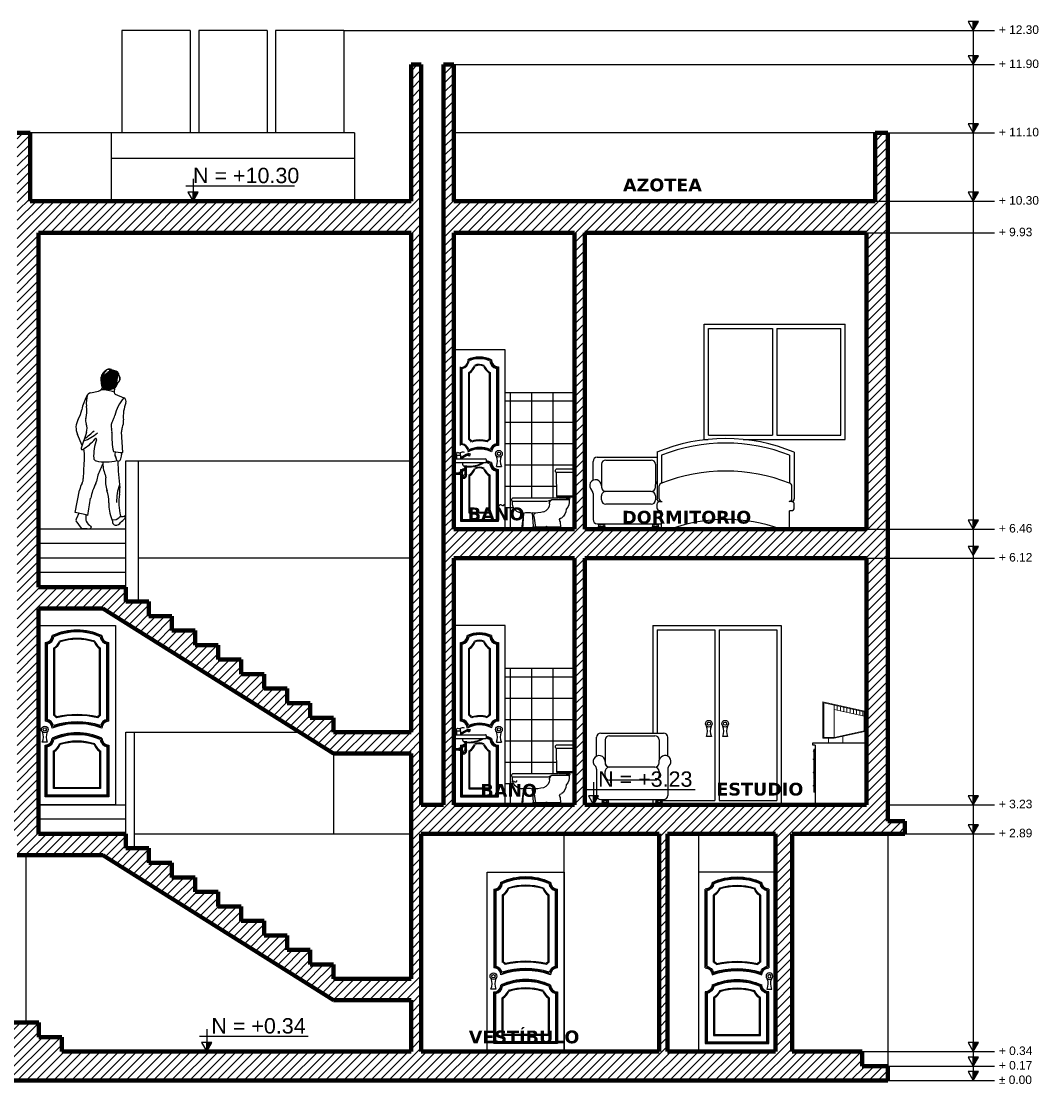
# Model space of a CAD drawing. Header units: inches. Extents: x -31.7 to 1.7, y -1.3 to 12.4.
# Tile 3 of 3: x -10.1 to 1.7, y -0.2 to 12.4. Entities that reach past the tile are written whole.
import ezdxf

# ---------------------------------------------------------------- set-up
doc = ezdxf.new("R2010")
doc.units = ezdxf.units.IN
doc.header["$MEASUREMENT"] = 0
doc.linetypes.add('CONTINUA', pattern=[0])
for name, color, linetype in [('Baño', 2, 'Continuous'), ('Cotas', 60, 'Continuous'), ('Electrodomésticos', 34, 'Continuous'), ('Gradas', 3, 'Continuous'), ('Mobiliario', 2, 'Continuous'), ('Pared lejana', 152, 'Continuous'), ('Personas', 241, 'Continuous'), ('Puertas', 1, 'Continuous'), ('Texto', 98, 'Continuous'), ('Textura piso', 8, 'Continuous'), ('Ventana', 4, 'Continuous')]:
    doc.layers.add(name, color=color, linetype=linetype)
doc.layers.add('Paredes', color=5, linetype='Continuous', lineweight=80)
doc.styles.get("Standard").update_dxf_attribs({"font": 'arial.ttf'})

# ---------------------------------------------------------------- blocks, each defined once
blk = doc.blocks.new('Puerta ele')
at = {"layer": 'Puertas', "linetype": 'Continuous'}
for p, q in [((330.196, 32.366), (330.196, 34.466)), ((330.196, 34.466), (331.096, 34.466)), ((331.096, 34.466), (331.096, 32.366)), ((330.274, 34.267), (330.274, 33.346)), ((330.285, 34.257), (330.285, 33.356)), ((330.296, 34.248), (330.296, 33.365)), ((330.371, 34.199), (330.371, 33.414)), ((330.382, 34.193), (330.382, 33.42)), ((330.91, 33.42), (330.91, 34.193)), ((330.921, 33.414), (330.921, 34.199)), ((330.996, 33.365), (330.996, 34.248)), ((331.007, 33.356), (331.007, 34.257)), ((331.018, 33.346), (331.018, 34.267)), ((330.297, 33.098), (330.238, 33.098)), ((330.274, 32.458), (330.274, 33.064)), ((330.285, 32.469), (330.285, 33.054)), ((331.007, 33.054), (331.007, 32.469)), ((331.018, 33.064), (331.018, 32.458)), ((330.296, 32.48), (330.296, 33.045)), ((330.371, 32.555), (330.371, 32.996)), ((330.382, 32.566), (330.382, 32.99)), ((330.91, 32.99), (330.91, 32.566)), ((330.921, 32.996), (330.921, 32.555)), ((330.996, 33.045), (330.996, 32.48)), ((330.921, 32.555), (330.371, 32.555)), ((330.91, 32.566), (330.382, 32.566)), ((331.018, 32.458), (330.274, 32.458)), ((331.007, 32.469), (330.285, 32.469)), ((330.996, 32.48), (330.296, 32.48)), ((331.096, 32.366), (330.196, 32.366))]:
    blk.add_line(p, q, dxfattribs=at)
for radius in [0.039, 0.0194]:
    blk.add_circle((330.267, 33.248), radius, dxfattribs=at)
for centre, radius, start, end in [((330.274, 34.348), 0.0807, 270, 360), ((330.274, 34.348), 0.0915, 276.7563, 355.959), ((330.274, 34.348), 0.102, 282.1532, 352.5847), ((330.646, 33.715), 0.696, 65.282, 114.718), ((330.646, 33.709), 0.691, 66.0655, 113.9345), ((330.646, 33.703), 0.687, 66.8231, 113.1769), ((330.646, 33.649), 0.665, 71.8684, 108.1316), ((331.018, 34.348), 0.102, 187.4153, 257.8468), ((331.018, 34.348), 0.0915, 184.041, 263.2437), ((331.018, 34.348), 0.0807, 180, 270), ((330.274, 34.348), 0.178, 303.0557, 338.1439), ((330.274, 34.348), 0.188, 304.8499, 336.776), ((330.646, 33.64), 0.664, 72.5911, 107.4089), ((331.018, 34.348), 0.188, 203.224, 235.1501), ((331.018, 34.348), 0.178, 201.8561, 236.9443), ((330.274, 33.265), 0.0807, 0, 90), ((330.274, 33.265), 0.0915, 9.8943, 83.2437), ((330.274, 33.265), 0.102, 17.2566, 77.8468), ((330.646, 32.462), 0.854, 70.0822, 109.9178), ((330.646, 32.444), 0.882, 71.3895, 108.6105), ((330.274, 33.265), 0.178, 42.8508, 56.9443), ((330.646, 32.428), 0.909, 72.4562, 107.5438), ((330.274, 33.265), 0.188, 44.874, 55.1501), ((330.646, 32.327), 1.086, 77.1532, 102.8468), ((330.646, 32.312), 1.111, 77.6199, 102.3801), ((331.018, 33.265), 0.188, 124.8499, 135.126), ((331.018, 33.265), 0.178, 123.0557, 137.1492), ((331.018, 33.265), 0.102, 102.1532, 162.7434), ((331.018, 33.265), 0.0915, 96.7563, 170.1057), ((331.018, 33.265), 0.0807, 90, 180), ((330.092, 33.161), 0.159, 336.6196, 22.0435), ((330.443, 33.161), 0.159, 157.9565, 203.3804), ((330.646, 32.513), 0.696, 65.282, 114.718), ((330.646, 32.506), 0.691, 66.0655, 113.9345), ((330.646, 32.5), 0.687, 66.8231, 113.1769), ((330.274, 33.145), 0.0807, 270, 360), ((330.274, 33.145), 0.0915, 276.7563, 355.959), ((330.274, 33.145), 0.102, 282.1532, 352.5847), ((330.274, 33.145), 0.178, 303.0557, 338.1439), ((330.274, 33.145), 0.188, 304.8499, 336.776), ((330.646, 32.447), 0.665, 71.8684, 108.1316), ((330.646, 32.437), 0.664, 72.5911, 107.4089), ((331.018, 33.145), 0.188, 203.224, 235.1501), ((331.018, 33.145), 0.178, 201.8561, 236.9443), ((331.018, 33.145), 0.102, 187.4153, 257.8468), ((331.018, 33.145), 0.0915, 184.041, 263.2437), ((331.018, 33.145), 0.0807, 180, 270)]:
    blk.add_arc(centre, radius, start, end, dxfattribs=at)
blk = doc.blocks.new('wc')
at = {"layer": 'Baño'}
for p, q in [((319.855, 21.444), (319.855, 21.464)), ((319.865, 21.474), (320.072, 21.474)), ((319.865, 21.434), (320.072, 21.434)), ((319.865, 21.434), (319.868, 21.152)), ((320.072, 21.434), (320.069, 21.152)), ((320.082, 21.444), (320.082, 21.464)), ((319.868, 21.152), (320.069, 21.152)), ((319.868, 21.152), (319.876, 21.141)), ((319.876, 21.141), (320.061, 21.141)), ((319.927, 21.141), (319.927, 21.128)), ((319.933, 21.128), (319.933, 21.141)), ((319.942, 21.128), (319.942, 21.141)), ((319.949, 21.128), (319.949, 21.141)), ((319.949, 21.129), (320.036, 21.129)), ((320.04, 21.141), (320.036, 21.129)), ((320.046, 21.141), (320.05, 21.129)), ((320.05, 21.129), (320.597, 21.129)), ((320.069, 21.152), (320.061, 21.141)), ((319.917, 21.108), (320.13, 21.108)), ((319.927, 21.128), (319.949, 21.128)), ((319.929, 21.128), (319.929, 21.11)), ((319.947, 21.128), (319.929, 21.124)), ((319.929, 21.126), (319.937, 21.128)), ((319.947, 21.124), (319.929, 21.121)), ((319.947, 21.121), (319.929, 21.118)), ((319.947, 21.118), (319.929, 21.115)), ((319.947, 21.114), (319.929, 21.111)), ((319.929, 21.11), (319.947, 21.11)), ((319.947, 21.112), (319.94, 21.11)), ((319.947, 21.11), (319.947, 21.128)), ((320.184, 21.089), (320.597, 21.089)), ((320.34, 20.915), (320.319, 20.782)), ((320.359, 20.935), (320.34, 20.915)), ((320.36, 20.95), (320.35, 20.792)), ((320.463, 20.95), (320.489, 20.761)), ((320.463, 20.95), (320.475, 20.761)), ((320.019, 20.782), (320.013, 20.759)), ((320.013, 20.759), (320.491, 20.759)), ((320.019, 20.782), (320.022, 20.846)), ((320.019, 20.782), (320.34, 20.782))]:
    blk.add_line(p, q, dxfattribs=at)
for centre, radius, start, end in [((319.865, 21.464), 0.01, 90, 180), ((319.865, 21.444), 0.01, 180, 270), ((320.072, 21.464), 0.01, 0, 90), ((320.072, 21.444), 0.01, 270, 0), ((319.94, 21.124), 0.0286, 144.606, 214.938), ((320.583, 21.109), 0.024, 303.6309, 56.3691), ((320.061, 21.094), 0.145, 174.3823, 221.4627), ((320.086, 21.058), 0.0674, 3.5802, 48.3296), ((320.127, 21.064), 0.0442, 52.4149, 85.745), ((320.262, 21.065), 0.109, 181.7559, 250.1429), ((320.182, 21.134), 0.0449, 230.8332, 271.9088), ((320.477, 21.071), 0.121, 263.3815, 8.6067), ((320.087, 21.003), 0.135, 182.2286, 236.0221), ((320.009, 20.867), 0.0244, 301.2229, 83.5813), ((320.331, 21.368), 0.418, 255.3386, 274.1335), ((320.313, 20.923), 0.0279, 342.857, 73.2642), ((320.411, 20.771), 0.187, 74.0235, 105.9765), ((320.188, 20.784), 0.00839, 355.0961, 184.9039), ((320.241, 20.761), 0.0418, 148.1592, 181.9786), ((320.34, 20.792), 0.01, 270, 356.3806)]:
    blk.add_arc(centre, radius, start, end, dxfattribs=at)
blk = doc.blocks.new('Lavaca')
at = {"layer": 'Baño', "ltscale": 0.5}
for p, q in [((330.012, 16.838), (330.014, 16.857)), ((330.032, 16.836), (330.012, 16.838)), ((330.035, 16.856), (330.032, 16.836)), ((330.039, 16.871), (330.035, 16.856))]:
    blk.add_line(p, q, dxfattribs=at)
at = {"layer": 'Baño'}
for p, q in [((329.794, 16.793), (330.272, 16.793)), ((329.794, 16.739), (329.794, 16.793)), ((329.794, 16.739), (330.281, 16.739)), ((329.929, 16.707), (329.929, 16.739)), ((329.956, 16.676), (329.932, 16.7)), ((329.992, 16.685), (329.947, 16.685)), ((329.956, 16.676), (329.992, 16.676)), ((329.961, 16.676), (329.961, 16.671)), ((329.961, 16.671), (329.988, 16.671)), ((329.965, 16.567), (329.965, 16.671)), ((329.983, 16.567), (329.983, 16.671)), ((329.988, 16.671), (329.988, 16.676)), ((330.281, 16.784), (330.281, 16.739)), ((329.794, 16.594), (329.799, 16.585)), ((329.794, 16.558), (329.794, 16.594)), ((329.799, 16.567), (329.794, 16.558)), ((329.799, 16.585), (329.871, 16.585)), ((329.799, 16.585), (329.799, 16.567)), ((329.799, 16.567), (329.871, 16.567)), ((329.884, 16.59), (329.871, 16.59)), ((329.871, 16.59), (329.871, 16.563)), ((329.871, 16.563), (329.884, 16.563)), ((329.884, 16.563), (329.884, 16.59)), ((329.889, 16.585), (329.884, 16.59)), ((329.884, 16.563), (329.889, 16.567)), ((329.893, 16.585), (329.889, 16.585)), ((329.889, 16.567), (329.889, 16.585)), ((329.893, 16.567), (329.889, 16.567)), ((329.938, 16.549), (329.902, 16.549)), ((329.902, 16.549), (329.902, 16.54)), ((329.902, 16.54), (329.938, 16.54)), ((329.92, 16.549), (329.92, 16.54)), ((329.938, 16.54), (329.938, 16.549)), ((329.992, 16.567), (329.956, 16.567)), ((329.956, 16.567), (329.956, 16.558)), ((329.956, 16.558), (329.992, 16.558)), ((329.965, 16.54), (329.965, 16.558)), ((329.974, 16.567), (329.974, 16.558)), ((329.983, 16.54), (329.983, 16.558)), ((329.992, 16.558), (329.992, 16.567))]:
    blk.add_line(p, q, dxfattribs=at)
at = {"layer": 'Baño', "ltscale": 0.5}
for points in [[(329.842, 16.851), (329.837, 16.851), (329.837, 16.864, -0.240245), (329.852, 16.894, -0.5249)], [(329.895, 16.815), (329.981, 16.864, -0.193269), (330.039, 16.871)], [(329.895, 16.797), (329.989, 16.85, -0.193269), (330.035, 16.856, -0.193269)]]:
    blk.add_lwpolyline(points, format="xyb", dxfattribs=at)
blk.add_lwpolyline([(329.842, 16.793), (329.842, 16.851), (329.895, 16.851), (329.895, 16.793)], dxfattribs=at)
for centre, radius, start, end in [((329.875, 16.914), 0.0304, 221.3532, 294.5649), ((329.929, 16.796), 0.0991, 74.1745, 114.5649), ((329.856, 16.861), 0.0405, 345.4552, 38.5853)]:
    blk.add_arc(centre, radius, start, end, dxfattribs=at)
at = {"layer": 'Baño'}
for centre, radius, start, end in [((329.938, 16.706), 0.00901, 180, 225), ((330.019, 17.104), 0.42, 266.3558, 299.6334), ((330.027, 17.071), 0.397, 264.9233, 303.1492), ((330.272, 16.784), 0.00901, 0, 90), ((329.893, 16.549), 0.036, 0, 90), ((329.893, 16.549), 0.018, 0, 90), ((329.947, 16.54), 0.036, 180, 0), ((329.947, 16.54), 0.018, 180, 0)]:
    blk.add_arc(centre, radius, start, end, dxfattribs=at)
blk = doc.blocks.new('Cama co')
for p, q in [((318.495, 18.298), (318.495, 17.752)), ((320.102, 18.298), (320.102, 17.752)), ((318.548, 18.261), (318.548, 17.933)), ((320.048, 18.261), (320.048, 17.933)), ((318.521, 17.752), (318.521, 17.902)), ((320.075, 17.752), (320.075, 17.902)), ((318.495, 17.645), (318.495, 17.687)), ((318.527, 17.72), (318.554, 17.72)), ((320.07, 17.72), (320.043, 17.72)), ((320.102, 17.645), (320.102, 17.687)), ((318.527, 17.612), (318.548, 17.612)), ((318.548, 17.398), (318.548, 17.612)), ((320.048, 17.398), (320.048, 17.612)), ((320.07, 17.612), (320.048, 17.612)), ((318.655, 17.398), (318.548, 17.398)), ((319.941, 17.398), (320.048, 17.398))]:
    blk.add_line(p, q)
for centre, radius, start, end in [((319.298, 16.369), 2.089, 67.3801, 112.6199), ((319.298, 16.369), 2.036, 68.3817, 111.6183), ((319.298, 16.041), 2.036, 68.3817, 111.6183), ((318.554, 17.902), 0.0321, 99.5941, 180.0192), ((320.043, 17.902), 0.0321, 359.9808, 80.4059), ((318.527, 17.752), 0.0321, 179.9729, 270.0271), ((318.527, 17.687), 0.0321, 89.9808, 180.0192), ((318.554, 17.752), 0.0321, 179.9808, 270.0192), ((320.043, 17.752), 0.0321, 269.9808, 0.0192), ((320.07, 17.752), 0.0321, 269.9729, 0.0192), ((320.07, 17.687), 0.0321, 359.9808, 90.0192), ((318.527, 17.645), 0.0321, 179.9808, 270.0192), ((320.07, 17.645), 0.0321, 269.9808, 0.0192), ((319.298, 15.616), 1.894, 70.1609, 109.8391)]:
    blk.add_arc(centre, radius, start, end)
at = {"layer": 'Mobiliario'}
blk.add_line((320.048, 17.398), (320.048, 17.398), dxfattribs=at)
blk = doc.blocks.new('puerta ed')
at = {"layer": 'Puertas', "linetype": 'Continuous'}
for p, q in [((316.715, 32.19), (316.115, 32.19)), ((316.115, 32.19), (316.115, 30.09)), ((316.715, 30.09), (316.715, 32.19)), ((316.193, 31.069), (316.193, 31.99)), ((316.204, 31.08), (316.204, 31.98)), ((316.215, 31.089), (316.215, 31.971)), ((316.29, 31.138), (316.29, 31.922)), ((316.301, 31.143), (316.301, 31.917)), ((316.529, 31.917), (316.529, 31.143)), ((316.54, 31.922), (316.54, 31.138)), ((316.615, 31.971), (316.615, 31.089)), ((316.626, 31.98), (316.626, 31.08)), ((316.637, 31.99), (316.637, 31.069)), ((316.193, 30.788), (316.193, 30.748)), ((316.614, 30.822), (316.673, 30.822)), ((316.637, 30.182), (316.637, 30.788)), ((316.193, 30.734), (316.193, 30.182)), ((316.204, 30.778), (316.204, 30.745)), ((316.204, 30.728), (316.204, 30.72)), ((316.204, 30.713), (316.204, 30.192)), ((316.215, 30.768), (316.215, 30.737)), ((316.215, 30.693), (316.215, 30.203)), ((316.29, 30.72), (316.29, 30.278)), ((316.301, 30.714), (316.301, 30.289)), ((316.529, 30.289), (316.529, 30.714)), ((316.54, 30.278), (316.54, 30.72)), ((316.615, 30.203), (316.615, 30.768)), ((316.626, 30.192), (316.626, 30.778)), ((316.29, 30.278), (316.54, 30.278)), ((316.301, 30.289), (316.529, 30.289)), ((316.193, 30.182), (316.637, 30.182)), ((316.204, 30.192), (316.626, 30.192)), ((316.215, 30.203), (316.615, 30.203)), ((316.115, 30.09), (316.715, 30.09))]:
    blk.add_line(p, q, dxfattribs=at)
for radius in [0.039, 0.0194]:
    blk.add_circle((316.644, 30.972), radius, dxfattribs=at)
for centre, radius, start, end in [((316.193, 32.071), 0.0915, 276.7563, 355.959), ((316.193, 32.071), 0.102, 282.1532, 352.5847), ((316.637, 32.071), 0.102, 187.4153, 257.8468), ((316.637, 32.071), 0.0915, 184.041, 263.2437), ((316.637, 32.071), 0.0807, 180, 270), ((316.193, 32.071), 0.178, 303.0557, 338.3284), ((316.193, 32.071), 0.188, 304.8499, 337.3092), ((316.637, 32.071), 0.188, 202.8463, 235.1501), ((316.637, 32.071), 0.178, 201.8561, 236.9443), ((316.193, 30.989), 0.0915, 9.8943, 83.2437), ((316.193, 30.989), 0.102, 17.2566, 77.8468), ((316.193, 30.989), 0.178, 42.3361, 56.9443), ((316.193, 30.989), 0.188, 44.1658, 55.1501), ((316.637, 30.989), 0.188, 124.8499, 135.126), ((316.637, 30.989), 0.178, 123.0557, 136.8765), ((316.637, 30.989), 0.102, 102.1532, 161.1084), ((316.637, 30.989), 0.0915, 96.7563, 167.9569), ((316.637, 30.989), 0.0807, 90, 177.3597), ((316.468, 30.885), 0.159, 336.6196, 22.0435), ((316.819, 30.885), 0.159, 157.9565, 203.3804), ((316.193, 30.868), 0.0807, 270, 313.3906), ((316.193, 30.868), 0.0915, 276.7563, 307.3115), ((316.193, 30.868), 0.102, 282.1532, 302.8433), ((316.193, 30.868), 0.178, 303.0557, 337.7502), ((316.193, 30.868), 0.188, 304.8499, 336.776), ((316.637, 30.868), 0.188, 203.224, 235.1501), ((316.637, 30.868), 0.178, 202.2498, 236.9443), ((316.637, 30.868), 0.102, 187.4153, 257.8468), ((316.637, 30.868), 0.0915, 184.2598, 263.2437), ((316.637, 30.868), 0.0807, 180.5111, 270)]:
    blk.add_arc(centre, radius, start, end, dxfattribs=at)
at = {"layer": 'Puertas'}
for centre, radius, start, end in [((316.415, 31.783), 0.321, 63.9462, 116.0538), ((316.415, 31.783), 0.311, 65.1941, 114.8059), ((316.415, 31.783), 0.301, 66.438, 113.562), ((316.415, 31.884), 0.134, 64.5328, 114.9321), ((316.415, 31.884), 0.124, 66.7847, 112.6403), ((316.419, 30.724), 0.311, 65.5965, 115.8002), ((316.419, 30.724), 0.321, 67.8111, 113.4644), ((316.419, 30.812), 0.311, 73.4925, 107.6321), ((316.419, 30.812), 0.321, 74.7354, 106.3516), ((316.419, 30.724), 0.302, 62.8881, 118.6218), ((316.415, 30.681), 0.134, 64.5328, 115.4672), ((316.415, 30.681), 0.124, 66.7847, 113.2153), ((316.415, 30.579), 0.321, 63.9462, 75.5736), ((316.415, 30.579), 0.311, 65.1941, 75.0993), ((316.415, 30.579), 0.301, 66.438, 74.5924)]:
    blk.add_arc(centre, radius, start, end, dxfattribs=at)
blk = doc.blocks.new('Sill2')
at = {"layer": 'Mobiliario', "linetype": 'Continuous', "ltscale": 0.03}
for p, q in [((317.746, 33.89), (317.746, 34.11)), ((317.796, 34.16), (318.495, 34.16)), ((317.846, 34.078), (317.846, 33.81)), ((317.896, 34.128), (318.428, 34.128)), ((318.478, 34.078), (318.478, 33.841)), ((318.478, 33.81), (318.478, 33.841)), ((317.746, 33.737), (317.746, 33.43)), ((317.846, 33.66), (317.846, 33.71)), ((317.846, 33.66), (317.846, 33.71)), ((318.428, 33.76), (317.896, 33.76)), ((318.478, 33.71), (318.478, 33.66)), ((318.428, 33.61), (317.896, 33.61)), ((317.796, 33.38), (317.844, 33.38)), ((317.796, 33.38), (318.528, 33.38)), ((317.807, 33.35), (317.887, 33.35)), ((317.82, 33.37), (317.82, 33.38)), ((317.827, 33.36), (317.82, 33.37)), ((317.827, 33.36), (317.827, 33.38)), ((317.867, 33.36), (317.867, 33.38)), ((317.867, 33.36), (317.874, 33.37)), ((317.874, 33.37), (317.874, 33.38)), ((318.437, 33.35), (318.517, 33.35)), ((318.45, 33.37), (318.45, 33.38)), ((318.457, 33.36), (318.45, 33.37)), ((318.457, 33.36), (318.457, 33.38)), ((318.478, 33.38), (318.528, 33.38)), ((318.497, 33.36), (318.497, 33.38)), ((318.497, 33.36), (318.503, 33.37)), ((318.503, 33.37), (318.503, 33.38))]:
    blk.add_line(p, q, dxfattribs=at)
for centre, radius, start, end in [((317.796, 34.11), 0.05, 90, 180), ((317.896, 34.078), 0.05, 90, 180), ((318.428, 34.078), 0.05, 0, 90), ((317.776, 33.827), 0.07, 0, 228.1897), ((317.896, 33.81), 0.05, 180, 270), ((317.896, 33.81), 0.05, 180, 233.1301), ((318.428, 33.81), 0.05, 270, 0), ((318.547, 33.827), 0.07, 138.1773, 167.8758), ((317.696, 33.737), 0.05, 0, 48.1897), ((317.893, 33.712), 0.0475, 87.0331, 183.0575), ((318.428, 33.71), 0.05, 0, 90), ((317.896, 33.66), 0.05, 180, 270), ((318.428, 33.66), 0.05, 270, 0), ((317.796, 33.43), 0.05, 180, 270), ((317.847, 33.35), 0.04, 132.1934, 180), ((317.847, 33.35), 0.03, 180, 0), ((317.847, 33.345), 0.025, 36.8699, 143.1301), ((317.847, 33.35), 0.04, 0, 47.8066), ((318.477, 33.35), 0.04, 132.1934, 180), ((318.477, 33.35), 0.03, 180, 0), ((318.477, 33.345), 0.025, 36.8699, 143.1301), ((318.477, 33.35), 0.04, 0, 47.8066), ((318.528, 33.43), 0.05, 270, 293.3848)]:
    blk.add_arc(centre, radius, start, end, dxfattribs=at)
blk = doc.blocks.new('sill3')
at = {"layer": 'Mobiliario', "linetype": 'Continuous', "ltscale": 0.03}
for p, q in [((317.838, 30.93), (318.571, 30.93)), ((317.788, 30.66), (317.788, 30.88)), ((317.888, 30.849), (317.888, 30.58)), ((317.938, 30.899), (318.471, 30.899)), ((318.521, 30.849), (318.521, 30.611)), ((318.621, 30.659), (318.621, 30.88)), ((318.471, 30.53), (317.938, 30.53)), ((318.521, 30.58), (318.521, 30.611)), ((317.788, 30.507), (317.788, 30.2)), ((317.888, 30.43), (317.888, 30.48)), ((317.888, 30.43), (317.888, 30.48)), ((318.521, 30.48), (318.521, 30.43)), ((318.621, 30.509), (318.621, 30.2)), ((318.471, 30.38), (317.938, 30.38)), ((317.838, 30.15), (317.887, 30.15)), ((317.838, 30.15), (318.571, 30.15)), ((317.862, 30.141), (317.862, 30.15)), ((317.869, 30.13), (317.869, 30.15)), ((317.909, 30.13), (317.909, 30.15)), ((317.916, 30.141), (317.916, 30.15)), ((318.492, 30.141), (318.492, 30.15)), ((318.499, 30.13), (318.499, 30.15)), ((318.521, 30.15), (318.571, 30.15)), ((318.539, 30.13), (318.539, 30.15)), ((318.546, 30.141), (318.546, 30.15)), ((317.849, 30.12), (317.929, 30.12)), ((317.869, 30.13), (317.862, 30.141)), ((317.909, 30.13), (317.916, 30.141)), ((318.479, 30.12), (318.559, 30.12)), ((318.499, 30.13), (318.492, 30.141)), ((318.539, 30.13), (318.546, 30.141))]:
    blk.add_line(p, q, dxfattribs=at)
for centre, radius, start, end in [((317.838, 30.88), 0.05, 90, 180), ((318.571, 30.88), 0.05, 0, 90), ((317.938, 30.849), 0.05, 90, 180), ((318.471, 30.849), 0.05, 0, 90), ((317.818, 30.597), 0.07, 0, 228.1897), ((318.589, 30.597), 0.07, 312.8185, 167.8758), ((317.738, 30.507), 0.05, 0, 48.1897), ((317.938, 30.58), 0.05, 180, 270), ((317.938, 30.58), 0.05, 180, 233.1301), ((317.936, 30.482), 0.0475, 87.0331, 183.0575), ((318.471, 30.58), 0.05, 270, 0), ((318.471, 30.48), 0.05, 0, 90), ((318.671, 30.509), 0.05, 132.8185, 180), ((317.938, 30.43), 0.05, 180, 270), ((318.471, 30.43), 0.05, 270, 0), ((317.838, 30.2), 0.05, 180, 270), ((317.889, 30.12), 0.04, 132.1934, 180), ((317.889, 30.12), 0.04, 0, 47.8066), ((318.519, 30.12), 0.04, 132.1934, 180), ((318.519, 30.12), 0.04, 0, 47.8066), ((318.571, 30.2), 0.05, 270, 0), ((317.889, 30.12), 0.03, 180, 0), ((317.889, 30.115), 0.025, 36.8699, 143.1301), ((318.519, 30.12), 0.03, 180, 0), ((318.519, 30.115), 0.025, 36.8699, 143.1301)]:
    blk.add_arc(centre, radius, start, end, dxfattribs=at)
blk = doc.blocks.new('Mesa es')
at = {"layer": 'Mobiliario'}
for p, q in [((320.318, 30.79), (320.318, 30.815)), ((320.318, 30.815), (320.948, 30.815)), ((320.348, 30.79), (320.318, 30.79)), ((320.348, 30.79), (320.348, 30.09)), ((320.948, 30.815), (320.948, 30.09)), ((320.348, 30.738), (320.333, 30.738)), ((320.333, 30.738), (320.333, 30.703)), ((320.333, 30.703), (320.348, 30.703)), ((320.333, 30.698), (320.333, 30.548)), ((320.348, 30.698), (320.333, 30.698)), ((320.348, 30.698), (320.348, 30.548)), ((320.348, 30.548), (320.333, 30.548)), ((320.333, 30.543), (320.333, 30.393)), ((320.348, 30.543), (320.333, 30.543)), ((320.348, 30.543), (320.348, 30.393)), ((320.348, 30.393), (320.333, 30.393)), ((320.333, 30.388), (320.333, 30.238)), ((320.348, 30.388), (320.333, 30.388)), ((320.348, 30.388), (320.348, 30.238)), ((320.348, 30.238), (320.333, 30.238)), ((320.948, 30.09), (320.348, 30.09))]:
    blk.add_line(p, q, dxfattribs=at)
for centre in [(320.329, 30.72), (320.329, 30.623), (320.329, 30.468), (320.329, 30.313)]:
    blk.add_circle(centre, 0.00375, dxfattribs=at)
blk = doc.blocks.new('T')
at = {"ltscale": 0.5}
blk.add_hatch(color=256, dxfattribs=at).paths.add_polyline_path([(2.6, 0), (0, 0), (2.6, -1.5)])
blk.add_line((0, 0), (2.6, 0), dxfattribs=at)
at = {"linetype": 'Continuous', "ltscale": 0.5}
blk.add_lwpolyline([(0, 0), (2.6, -1.5), (2.6, 1.5)], close=True, dxfattribs=at)
blk = doc.blocks.new('nivel c')
at = {"layer": 'Cotas'}
for p, q in [((230.97, 33.232), (230.97, 32.969)), ((230.884, 33.149), (232.159, 33.149))]:
    blk.add_line(p, q, dxfattribs=at)
at = {"layer": 'Cotas', "color": 8, "xscale": 0.03999999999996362, "yscale": 0.03999999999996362, "zscale": 0.03999999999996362, "rotation": 90}
blk.add_blockref('T', (230.97, 32.969), dxfattribs=at)
blk = doc.blocks.new('people')
at = {"true_color": 0x2f3232}
h = blk.add_hatch(dxfattribs=at)
h.set_pattern_fill('ANSI38', color=250, scale=0.05, angle=45, style=0)
h.set_pattern_definition([(90, (326.720215, 24.233731), (-0.00625, 9e-19), []), (180, (326.720215, 24.233731), (-0.0125, -0.00625), [0.015625, -0.009375])])
edge = h.paths.add_edge_path()
edge.add_arc((326.658, 24.408), 0.0398, 11.1317, 76.2407)
edge.add_arc((326.617, 24.35), 0.123, 113.2344, 172.903)
edge.add_arc((326.771, 24.869), 0.434, 248.6383, 256.2407)
edge.add_arc((326.591, 24.41), 0.0582, 68.6383, 113.2344)
edge.add_arc((326.559, 24.358), 0.0645, 172.903, 191.7376)
edge.add_arc((326.177, 24.278), 0.325, 0.6648, 11.7376)
edge.add_arc((326.547, 24.283), 0.0448, 180.6648, 256.2568)
edge.add_arc((326.582, 24.424), 0.191, 256.2568, 287.5392)
edge.add_arc((326.621, 24.301), 0.061, 287.5392, 337.6468)
edge.add_arc((326.878, 24.195), 0.217, 139.938, 157.6468)
edge.add_arc((326.789, 24.434), 0.0933, 191.1317, 216.2418)
edge.add_arc((326.684, 24.358), 0.0358, 319.938, 396.2418)
at = {"color": 37}
for p, q in [((326.653, 24.249), (326.648, 24.198)), ((326.373, 24.191), (326.465, 24.212)), ((326.661, 24.176), (326.762, 24.131)), ((326.324, 23.727), (326.263, 23.543)), ((326.75, 23.491), (326.735, 23.736)), ((326.273, 23.573), (326.217, 23.703))]:
    blk.add_line(p, q, dxfattribs=at)
at = {"color": 8}
for p, q in [((326.192, 22.788), (326.244, 23.052)), ((326.233, 22.781), (326.209, 22.721)), ((326.315, 22.762), (326.318, 22.694)), ((326.624, 22.708), (326.629, 22.673)), ((326.265, 22.607), (326.204, 22.69)), ((326.361, 22.599), (326.377, 22.61))]:
    blk.add_line(p, q, dxfattribs=at)
at = {"color": 7}
blk.add_line((326.724, 22.75), (326.711, 22.734), dxfattribs=at)
at = {"color": 250, "true_color": 0x2f3232}
for centre, radius, start, end in [((326.559, 24.358), 0.0645, 172.903, 191.7376), ((326.617, 24.35), 0.123, 113.2344, 172.903), ((326.591, 24.41), 0.0582, 68.6383, 113.2344), ((326.771, 24.869), 0.434, 248.6383, 256.2407), ((326.658, 24.408), 0.0398, 11.1317, 76.2407), ((326.789, 24.434), 0.0933, 191.1317, 216.2418), ((326.684, 24.358), 0.0358, 319.938, 36.2418), ((326.177, 24.278), 0.325, 0.6648, 11.7376), ((326.547, 24.283), 0.0448, 180.6648, 256.2568), ((326.582, 24.424), 0.191, 256.2568, 287.5392), ((326.621, 24.301), 0.061, 287.5392, 337.6468), ((326.878, 24.195), 0.217, 139.938, 157.6468)]:
    blk.add_arc(centre, radius, start, end, dxfattribs=at)
at = {"color": 37}
for centre, radius, start, end in [((326.448, 24.283), 0.073, 283.256, 334.5444), ((326.481, 23.713), 0.515, 71.0255, 88.3019), ((326.851, 23.877), 0.593, 152.2152, 168.7633), ((326.655, 24.076), 0.333, 163.7872, 187.0166), ((326.39, 24.12), 0.0724, 103.256, 152.2152), ((326.67, 24.196), 0.0219, 174.5751, 246.0598), ((327.078, 23.836), 0.432, 136.9705, 168.178), ((326.743, 24.09), 0.0451, 338.1701, 66.0597), ((325.911, 24.064), 0.365, 330.0578, 348.7633), ((325.93, 23.986), 0.399, 345.8402, 7.0166), ((327.181, 23.915), 0.426, 158.1701, 185.4665), ((326.4, 23.783), 0.199, 150.0578, 203.4411), ((326.41, 23.865), 0.0965, 165.8402, 202.2302), ((326.73, 23.803), 0.117, 146.8546, 196.7471), ((326.491, 23.959), 0.167, 326.8546, 348.178), ((326.572, 23.856), 0.186, 337.8521, 5.4665), ((326.094, 24.146), 0.555, 290.8435, 310.1037), ((326.001, 24.138), 0.568, 301.8431, 316.439), ((326.184, 23.773), 0.147, 341.7326, 22.2302), ((326.494, 23.732), 0.129, 356.5823, 16.7471), ((327.431, 23.676), 0.81, 176.5823, 192.2391), ((326.85, 23.743), 0.115, 157.8521, 183.5164), ((326.041, 23.95), 0.485, 299.7251, 322.1534), ((326.937, 23.456), 0.529, 159.4195, 183.4038), ((326.432, 23.646), 0.00999, 339.4195, 142.1534), ((326.275, 23.539), 0.0129, 161.7326, 299.7251), ((326.774, 24.157), 0.666, 258.3556, 267.9638), ((326.442, 23.427), 0.0334, 183.4038, 258.5087), ((326.552, 23.965), 0.583, 258.5087, 282.9627)]:
    blk.add_arc(centre, radius, start, end, dxfattribs=at)
at = {"color": 8}
for centre, radius, start, end in [((325.928, 23.461), 0.373, 354.534, 11.4008), ((328.806, 23.186), 2.519, 174.534, 179.9924), ((325.326, 23.929), 1.322, 331.5146, 334.1443), ((326.794, 23.356), 0.278, 174.3047, 206.1911), ((330.828, 23.535), 4.14, 181.9686, 186.3209), ((326.841, 23.107), 0.402, 151.5146, 173.6281), ((326.498, 23.21), 0.0514, 351.5802, 26.1911), ((326.517, 22.998), 0.279, 150.7516, 168.8509), ((326.181, 23.186), 0.106, 330.7516, 359.9924), ((326.867, 22.877), 0.5, 149.8186, 170.8906), ((326.383, 23.158), 0.0588, 329.8186, 353.6282), ((326.863, 23.156), 0.317, 171.5802, 199.7946), ((327.324, 22.908), 0.648, 161.4987, 180), ((326.201, 22.918), 0.386, 357.7228, 19.7946), ((327.265, 22.905), 0.563, 169.755, 196.031), ((326.457, 23.051), 0.258, 349.755, 6.3209), ((305.987, 26.225), 20.646, 350.3255, 350.8906), ((327.044, 22.885), 0.458, 177.7228, 202.6493), ((326.049, 21.798), 1.001, 73.1531, 81.829), ((326.218, 22.7), 0.0171, 148.5305, 216.3056), ((326.138, 22.749), 0.0762, 328.5305, 338.2916), ((326.648, 22.785), 0.0808, 250.8808, 321.1274), ((326.729, 22.839), 0.0979, 262.8145, 291.8728), ((326.699, 22.76), 0.0839, 296.2042, 342.8074), ((326.769, 22.738), 0.0102, 342.8074, 111.8727), ((326.278, 22.617), 0.0167, 216.3056, 269.5881), ((326.273, 21.871), 0.729, 83.9695, 89.5881), ((326.334, 22.694), 0.0154, 182.697, 212.5784), ((326.498, 22.8), 0.211, 212.5784, 234.9166), ((326.351, 22.614), 0.0176, 263.9695, 305.1279), ((326.371, 22.619), 0.0102, 305.1279, 54.9166), ((326.665, 22.678), 0.0363, 188.106, 262.8731), ((326.669, 22.705), 0.0634, 262.8731, 330.747), ((326.748, 22.66), 0.0279, 116.2042, 150.747)]:
    blk.add_arc(centre, radius, start, end, dxfattribs=at)
at = {"layer": 'Personas'}
for p, q in [((326.661, 23.5), (326.656, 23.469)), ((326.73, 23.492), (326.735, 23.465))]:
    blk.add_line(p, q, dxfattribs=at)
for centre, radius, start, end in [((326.683, 23.465), 0.027, 170.4592, 224.3283), ((326.644, 23.455), 0.0909, 325.7475, 5.022), ((326.706, 23.46), 0.0292, 5.022, 9.1218), ((326.642, 23.425), 0.0298, 353.2856, 44.3283), ((326.698, 23.418), 0.0262, 173.2856, 325.7475)]:
    blk.add_arc(centre, radius, start, end, dxfattribs=at)

msp = doc.modelspace()

# ---------------------------------------------------------------- hatches: boundary and pattern name
at = {"layer": 'Textura piso'}
h = msp.add_hatch(dxfattribs=at)
h.set_pattern_fill('ANSI31', color=256, scale=0.6, style=0)
h.set_pattern_definition([(45, (0.2, 0), (-0.05303301, 0.05303301), [])])
h.paths.add_polyline_path([(-25.487, 0.68), (-25.487, 0.34), (-25.982, 0.34), (-25.982, 0.17), (-29.8, 0.17), (-29.8, 4.61), (-26.779, 4.61), (-26.779, 4.81), (-29.8, 4.81), (-29.8, 4.91), (-30.05, 4.91), (-30.05, 0.17), (-31.435, 0.17), (-31.435, 0), (0, 0), (0, 0.17), (-0.3, 0.17), (-0.3, 0.34), (-1.12, 0.34), (-1.12, 2.89), (0.2, 2.89), (0.2, 3.04), (0, 3.04), (0, 11.1), (-0.15, 11.1), (-0.15, 10.3), (-5.083, 10.3), (-5.083, 11.9), (-5.203, 11.9), (-5.203, 3.23), (-5.463, 3.23), (-5.463, 11.9), (-5.583, 11.9), (-5.583, 10.3), (-10.044, 10.3), (-10.044, 11.1), (-10.194, 11.1), (-10.194, 3.23), (-19.786, 3.23), (-19.786, 3.4), (-20.056, 3.4), (-20.056, 3.57), (-20.326, 3.57), (-20.326, 3.74), (-20.596, 3.74), (-20.596, 3.91), (-26.929, 3.91), (-26.929, 3.55), (-21.415, 3.55), (-21.415, 2.89), (-20.612, 2.89), (-20.612, 2.78), (-20.462, 2.78), (-20.462, 2.89), (-10.194, 2.89), (-10.194, 2.64), (-9.193, 2.64), (-6.493, 0.94), (-5.583, 0.94), (-5.583, 0.34), (-9.671, 0.34), (-9.671, 0.51), (-9.941, 0.51), (-9.941, 0.68)])
h.paths.add_polyline_path([(-21.055, 3.23), (-21.055, 3.66), (-20.938, 3.66), (-20.255, 3.23)], flags=16)
h.paths.add_polyline_path([(-9.944, 2.89), (-8.923, 2.89), (-8.923, 2.72), (-8.653, 2.72), (-8.653, 2.55), (-8.383, 2.55), (-8.383, 2.38), (-8.113, 2.38), (-8.113, 2.21), (-7.843, 2.21), (-7.843, 2.04), (-7.573, 2.04), (-7.573, 1.87), (-7.303, 1.87), (-7.303, 1.7), (-7.033, 1.7), (-7.033, 1.53), (-6.763, 1.53), (-6.763, 1.36), (-6.493, 1.36), (-6.493, 1.19), (-5.583, 1.19), (-5.583, 3.83), (-6.493, 3.83), (-9.193, 5.53), (-9.944, 5.53)], flags=17)
h.paths.add_polyline_path([(-9.944, 5.78), (-9.944, 9.93), (-5.583, 9.93), (-5.583, 4.08), (-6.493, 4.08), (-6.493, 4.25), (-6.763, 4.25), (-6.763, 4.42), (-7.033, 4.42), (-7.033, 4.59), (-7.303, 4.59), (-7.303, 4.76), (-7.573, 4.76), (-7.573, 4.93), (-7.843, 4.93), (-7.843, 5.1), (-8.113, 5.1), (-8.113, 5.27), (-8.383, 5.27), (-8.383, 5.44), (-8.653, 5.44), (-8.653, 5.61), (-8.923, 5.61), (-8.923, 5.78)], flags=16)
h.paths.add_polyline_path([(-5.463, 2.89), (-5.463, 0.34), (-2.679, 0.34), (-2.679, 2.89)], flags=17)
h.paths.add_polyline_path([(-5.083, 3.23), (-5.083, 6.12), (-3.67, 6.12), (-3.67, 3.23)], flags=16)
h.paths.add_polyline_path([(-5.083, 6.46), (-5.083, 9.93), (-3.67, 9.93), (-3.67, 6.46)], flags=16)
h.paths.add_polyline_path([(-3.55, 3.23), (-3.55, 6.12), (-0.25, 6.12), (-0.25, 3.23)], flags=16)
h.paths.add_polyline_path([(-3.55, 6.46), (-3.55, 9.93), (-0.25, 9.93), (-0.25, 6.46)], flags=16)
h.paths.add_polyline_path([(-2.579, 2.89), (-2.579, 0.34), (-1.316, 0.34), (-1.316, 2.89)], flags=17)
h = msp.add_hatch(dxfattribs=at)
h.set_pattern_fill('ANSI37', color=256, scale=2, angle=45, style=0)
h.set_pattern_definition([(90, (-3.66966, 6.46), (-0.25, 6e-17), []), (180, (-3.66966, 6.46), (-6e-17, -0.25), [])])
h.paths.add_polyline_path([(-3.67, 8.06), (-4.483, 8.06), (-4.483, 6.46), (-4.291, 6.46), (-4.265, 6.647, -0.494368), (-4.396, 6.783, -0.535848), (-4.396, 6.822), (-3.861, 6.822), (-3.857, 6.834), (-3.872, 6.834), (-3.88, 6.845), (-3.883, 7.121, -0.414214), (-3.893, 7.131), (-3.893, 7.151, -0.414214), (-3.883, 7.16), (-3.679, 7.16, -0.414214), (-3.67, 7.151)])
h = msp.add_hatch(dxfattribs=at)
h.set_pattern_fill('ANSI37', color=256, scale=2, angle=45, style=0)
h.set_pattern_definition([(90, (-3.66966, 3.23), (-0.25, 6e-17), []), (180, (-3.66966, 3.23), (-6e-17, -0.25), [])])
h.paths.add_polyline_path([(-3.67, 4.83), (-4.483, 4.83), (-4.483, 3.23), (-4.291, 3.23), (-4.265, 3.417, -0.494368), (-4.396, 3.553, -0.535848), (-4.396, 3.592), (-3.861, 3.592), (-3.857, 3.604), (-3.872, 3.604), (-3.88, 3.615), (-3.883, 3.891, -0.414214), (-3.893, 3.901), (-3.893, 3.921, -0.414214), (-3.883, 3.93), (-3.679, 3.93, -0.414214), (-3.67, 3.921)])

# ---------------------------------------------------------------- linework, layer by layer
at = {"layer": 'Cotas'}
for p, q in [((-6.369, 12.3), (1.25, 12.3)), ((1, 12.3), (1, 0)), ((-5.083, 11.9), (1.25, 11.9)), ((0, 11.1), (1.25, 11.1)), ((-0.15, 10.3), (1.25, 10.3)), ((-0.25, 9.93), (1.25, 9.93)), ((-0.25, 6.46), (1.25, 6.46)), ((-0.25, 6.12), (1.25, 6.12)), ((0, 3.23), (1.25, 3.23)), ((0.2, 2.89), (1.25, 2.89)), ((-0.3, 0.34), (1.25, 0.34)), ((0, 0.17), (1.25, 0.17)), ((0, 0), (1.25, 0))]:
    msp.add_line(p, q, dxfattribs=at)
at = {"layer": 'Electrodomésticos', "linetype": 'CONTINUA', "lineweight": 0}
for p, q in [((-0.268, 4.326), (-0.761, 4.436)), ((-0.761, 4.436), (-0.761, 4.009)), ((-0.751, 4.019), (-0.751, 4.423)), ((-0.751, 4.423), (-0.278, 4.318)), ((-0.629, 4.396), (-0.629, 4.019)), ((-0.278, 4.267), (-0.629, 4.345)), ((-0.592, 4.388), (-0.592, 4.337)), ((-0.554, 4.38), (-0.554, 4.328)), ((-0.517, 4.371), (-0.517, 4.32)), ((-0.479, 4.363), (-0.479, 4.312)), ((-0.442, 4.355), (-0.442, 4.303)), ((-0.404, 4.346), (-0.404, 4.295)), ((-0.367, 4.338), (-0.367, 4.287)), ((-0.329, 4.33), (-0.329, 4.278)), ((-0.292, 4.321), (-0.292, 4.27)), ((-0.278, 4.318), (-0.278, 4.097)), ((-0.268, 4.089), (-0.268, 4.326)), ((-0.629, 4.019), (-0.278, 4.097)), ((-0.628, 4.009), (-0.268, 4.089)), ((-0.761, 4.009), (-0.628, 4.009)), ((-0.629, 4.019), (-0.751, 4.019)), ((-0.694, 4.009), (-0.694, 3.955)), ((-0.527, 4.031), (-0.527, 3.955))]:
    msp.add_line(p, q, dxfattribs=at)
at = {"layer": 'Gradas'}
for p, q in [((-5.583, 9.93), (-5.583, 4.08)), ((-8.923, 6.46), (-9.944, 6.46)), ((-8.923, 6.29), (-9.944, 6.29)), ((-8.923, 6.12), (-9.944, 6.12)), ((-8.923, 5.95), (-9.944, 5.95)), ((-9.944, 3.23), (-8.923, 3.23)), ((-8.923, 3.06), (-9.944, 3.06)), ((-8.923, 2.89), (-9.944, 2.89)), ((-8.923, 2.72), (-8.923, 2.89))]:
    msp.add_line(p, q, dxfattribs=at)
at = {"layer": 'Mobiliario'}
msp.add_line((-2.15, 7.51), (-2.104, 7.51), dxfattribs=at)
at = {"layer": 'Pared lejana'}
for p, q in [((-8.969, 12.3), (-8.969, 11.1)), ((-8.169, 12.3), (-8.969, 12.3)), ((-8.169, 12.3), (-8.169, 11.1)), ((-8.069, 12.3), (-8.069, 11.1)), ((-7.269, 12.3), (-8.069, 12.3)), ((-7.269, 12.3), (-7.269, 11.1)), ((-7.169, 12.3), (-7.169, 11.1)), ((-6.369, 12.3), (-7.169, 12.3)), ((-6.369, 12.3), (-6.369, 11.1)), ((-6.244, 11.1), (-10.044, 11.1)), ((-9.094, 11.1), (-9.094, 10.3)), ((-6.244, 11.1), (-6.244, 10.3)), ((-0.15, 11.1), (-5.083, 11.1)), ((-6.244, 10.8), (-9.094, 10.8)), ((-8.923, 5.78), (-8.923, 7.26)), ((-8.923, 7.26), (-5.583, 7.26)), ((-8.773, 5.61), (-8.773, 7.26)), ((-5.583, 6.12), (-8.773, 6.12)), ((-8.923, 2.89), (-8.923, 4.08)), ((-8.923, 4.08), (-6.89, 4.08)), ((-8.823, 2.72), (-8.823, 4.08)), ((-6.493, 3.83), (-6.493, 2.89)), ((-8.823, 2.89), (-5.583, 2.89)), ((-3.79, 0.34), (-3.79, 2.89)), ((-2.216, 2.89), (-2.216, 0.34)), ((0, 2.89), (0, 0)), ((-10.094, 2.64), (-10.094, 0.68))]:
    msp.add_line(p, q, dxfattribs=at)
at = {"layer": 'Paredes'}
for p, q in [((-5.583, 11.9), (-5.583, 10.3)), ((-5.583, 11.9), (-5.463, 11.9)), ((-5.463, 11.9), (-5.463, 3.23)), ((-5.203, 11.9), (-5.203, 3.23)), ((-5.203, 11.9), (-5.083, 11.9)), ((-5.083, 11.9), (-5.083, 10.3)), ((-10.044, 11.1), (-10.194, 11.1)), ((-10.044, 11.1), (-10.044, 10.3)), ((0, 11.1), (-0.15, 11.1)), ((-0.15, 11.1), (-0.15, 10.3)), ((0, 11.1), (0, 3.04)), ((-5.583, 10.3), (-10.044, 10.3)), ((-0.15, 10.3), (-5.083, 10.3)), ((-5.583, 9.93), (-9.944, 9.93)), ((-9.944, 9.93), (-9.944, 5.78)), ((-5.583, 9.93), (-5.583, 4.08)), ((-3.67, 9.93), (-5.083, 9.93)), ((-5.083, 9.93), (-5.083, 6.46)), ((-3.67, 9.93), (-3.67, 6.46)), ((-0.25, 9.93), (-3.55, 9.93)), ((-3.55, 9.93), (-3.55, 6.46)), ((-0.25, 9.93), (-0.25, 6.46)), ((-3.67, 6.46), (-5.083, 6.46)), ((-3.55, 6.46), (-0.25, 6.46)), ((-3.67, 6.12), (-5.083, 6.12)), ((-5.083, 6.12), (-5.083, 3.23)), ((-3.67, 6.12), (-3.67, 3.23)), ((-0.25, 6.12), (-3.55, 6.12)), ((-3.55, 6.12), (-3.55, 3.23)), ((-0.25, 6.12), (-0.25, 3.23)), ((-8.923, 5.78), (-9.944, 5.78)), ((-8.923, 5.61), (-8.923, 5.78)), ((-8.653, 5.61), (-8.923, 5.61)), ((-8.653, 5.61), (-8.653, 5.44)), ((-9.193, 5.53), (-9.944, 5.53)), ((-9.944, 5.53), (-9.944, 2.89)), ((-6.493, 3.83), (-9.193, 5.53)), ((-8.383, 5.44), (-8.653, 5.44)), ((-8.383, 5.44), (-8.383, 5.27)), ((-8.113, 5.27), (-8.383, 5.27)), ((-8.113, 5.27), (-8.113, 5.1)), ((-7.843, 5.1), (-8.113, 5.1)), ((-7.843, 5.1), (-7.843, 4.93)), ((-7.573, 4.93), (-7.843, 4.93)), ((-7.573, 4.93), (-7.573, 4.76)), ((-7.303, 4.76), (-7.573, 4.76)), ((-7.303, 4.76), (-7.303, 4.59)), ((-7.033, 4.59), (-7.303, 4.59)), ((-7.033, 4.59), (-7.033, 4.42)), ((-6.763, 4.42), (-7.033, 4.42)), ((-6.763, 4.42), (-6.763, 4.25)), ((-6.493, 4.25), (-6.763, 4.25)), ((-6.493, 4.25), (-6.493, 4.08)), ((-6.493, 4.08), (-5.583, 4.08)), ((-6.493, 3.83), (-5.583, 3.83)), ((-5.583, 3.83), (-5.583, 1.19)), ((-5.463, 3.23), (-5.203, 3.23)), ((-3.67, 3.23), (-5.083, 3.23)), ((-0.25, 3.23), (-3.55, 3.23)), ((0, 3.04), (0.2, 3.04)), ((0.2, 3.04), (0.2, 2.89)), ((-9.944, 2.89), (-8.923, 2.89)), ((-8.923, 2.72), (-8.923, 2.89)), ((-5.463, 2.89), (-5.463, 0.34)), ((-5.463, 2.89), (-2.679, 2.89)), ((-2.679, 2.89), (-2.679, 0.34)), ((-2.579, 2.89), (-2.579, 0.34)), ((-2.579, 2.89), (-1.316, 2.89)), ((-1.316, 2.89), (-1.316, 0.34)), ((-1.12, 2.89), (-1.12, 0.34)), ((-1.12, 2.89), (0.2, 2.89)), ((-8.653, 2.72), (-8.923, 2.72)), ((-8.653, 2.55), (-8.653, 2.72)), ((-9.193, 2.64), (-10.194, 2.64)), ((-9.193, 2.64), (-6.493, 0.94)), ((-8.383, 2.55), (-8.653, 2.55)), ((-8.383, 2.38), (-8.383, 2.55)), ((-8.113, 2.38), (-8.383, 2.38)), ((-8.113, 2.21), (-8.113, 2.38)), ((-7.843, 2.21), (-8.113, 2.21)), ((-7.843, 2.04), (-7.843, 2.21)), ((-7.573, 2.04), (-7.843, 2.04)), ((-7.573, 1.87), (-7.573, 2.04)), ((-7.303, 1.87), (-7.573, 1.87)), ((-7.303, 1.7), (-7.303, 1.87)), ((-7.033, 1.7), (-7.303, 1.7)), ((-7.033, 1.53), (-7.033, 1.7)), ((-6.763, 1.53), (-7.033, 1.53)), ((-6.763, 1.36), (-6.763, 1.53)), ((-6.493, 1.36), (-6.763, 1.36)), ((-6.493, 1.19), (-6.493, 1.36)), ((-5.583, 1.19), (-6.493, 1.19)), ((-5.583, 0.94), (-6.493, 0.94)), ((-5.583, 0.94), (-5.583, 0.34)), ((-9.941, 0.68), (-25.487, 0.68)), ((-9.941, 0.51), (-9.941, 0.68)), ((-9.671, 0.51), (-9.941, 0.51)), ((-9.671, 0.34), (-9.671, 0.51)), ((-5.583, 0.34), (-9.671, 0.34)), ((-2.679, 0.34), (-5.463, 0.34)), ((-1.316, 0.34), (-2.579, 0.34)), ((-0.3, 0.34), (-1.12, 0.34)), ((-0.3, 0.17), (-0.3, 0.34)), ((0, 0.17), (-0.3, 0.17)), ((0, 0), (0, 0.17)), ((-31.435, 0), (0, 0))]:
    msp.add_line(p, q, dxfattribs=at)
at = {"layer": 'Puertas'}
for p, q in [((-2.75, 5.33), (-1.25, 5.33)), ((-2.75, 5.33), (-2.75, 4.07)), ((-1.25, 5.33), (-1.25, 3.23)), ((-2.7, 5.28), (-2.025, 5.28)), ((-2.7, 5.28), (-2.7, 4.07)), ((-2.025, 5.28), (-2.025, 3.28)), ((-1.975, 5.28), (-1.3, 5.28)), ((-1.975, 5.28), (-1.975, 3.28)), ((-1.3, 5.28), (-1.3, 3.28)), ((-2.75, 3.29), (-2.75, 3.23)), ((-2.644, 3.28), (-2.025, 3.28)), ((-1.975, 3.28), (-1.3, 3.28))]:
    msp.add_line(p, q, dxfattribs=at)
at = {"layer": 'Puertas', "linetype": 'Continuous'}
for p, q in [((-2.066, 4.03), (-2.124, 4.03)), ((-1.876, 4.03), (-1.934, 4.03))]:
    msp.add_line(p, q, dxfattribs=at)
for centre, radius in [((-2.095, 4.18), 0.039), ((-2.095, 4.18), 0.0194), ((-1.905, 4.18), 0.039), ((-1.905, 4.18), 0.0194)]:
    msp.add_circle(centre, radius, dxfattribs=at)
for centre, radius, start, end in [((-5.005, 5.211), 0.0807, 270, 0), ((-5.005, 4.129), 0.0807, 0, 90), ((-2.27, 4.093), 0.159, 336.6196, 22.0435), ((-1.92, 4.093), 0.159, 157.9565, 203.3804), ((-2.08, 4.093), 0.159, 336.6196, 22.0435), ((-1.73, 4.093), 0.159, 157.9565, 203.3804)]:
    msp.add_arc(centre, radius, start, end, dxfattribs=at)
at = {"layer": 'Textura piso'}
for p, q in [((-4.483, 8.06), (-3.67, 8.06)), ((-4.483, 4.83), (-3.67, 4.83))]:
    msp.add_line(p, q, dxfattribs=at)
at = {"layer": 'Ventana'}
for p, q in [((-2.15, 7.51), (-2.15, 8.86)), ((-2.15, 8.86), (-0.5, 8.86)), ((-0.5, 7.51), (-0.5, 8.86)), ((-2.1, 7.56), (-2.1, 8.81)), ((-2.1, 8.81), (-1.35, 8.81)), ((-1.35, 8.81), (-1.35, 7.56)), ((-1.3, 8.81), (-0.55, 8.81)), ((-1.3, 8.81), (-1.3, 7.56)), ((-0.55, 7.56), (-0.55, 8.81)), ((-2.1, 7.56), (-1.35, 7.56)), ((-1.695, 7.51), (-0.5, 7.51)), ((-1.3, 7.56), (-0.55, 7.56))]:
    msp.add_line(p, q, dxfattribs=at)

# ---------------------------------------------------------------- block references
at = {"layer": 'Baño'}
for name, p, xscale, yscale, zscale in [('Lavaca', (-262.671, -9.066), 0.7810570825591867, 0.7810570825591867, 0.7810570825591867), ('wc', (309.491, -17.095), -0.9790720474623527, 0.9790720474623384, 0.9790720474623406)]:
    msp.add_blockref(name, p, dxfattribs=dict(at, xscale=xscale, yscale=yscale, zscale=zscale))
at = {"layer": 'Cotas', "color": 8, "xscale": 0.03999999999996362, "yscale": 0.03999999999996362, "zscale": 0.03999999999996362, "rotation": 90}
for p in [(1, 12.3), (1, 11.9), (1, 11.1), (1, 10.3), (1, 6.46), (1, 6.15), (1, 3.23), (1, 2.89), (1, 0.34), (1, 0.17), (1, 0)]:
    msp.add_blockref('T', p, dxfattribs=at)
at = {"layer": 'Cotas'}
for p in [(-239.106, -22.669), (-234.417, -29.739), (-238.946, -32.629)]:
    msp.add_blockref('nivel c', p, dxfattribs=at)
at = {"layer": 'Mobiliario'}
for name, p in [('Cama co', (-321.198, -10.938)), ('sill3', (-321.198, -26.86)), ('Mesa es', (-321.198, -26.86))]:
    msp.add_blockref(name, p, dxfattribs=at)
for name, p, xscale, yscale, zscale in [('Lavaca', (-262.671, -5.836), 0.7810570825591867, 0.7810570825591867, 0.7810570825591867), ('wc', (309.491, -13.865), -0.9790720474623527, 0.9790720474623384, 0.9790720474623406)]:
    msp.add_blockref(name, p, dxfattribs=dict(at, xscale=xscale, yscale=yscale, zscale=zscale))
at = {"layer": 'Mobiliario', "color": 1}
msp.add_blockref('Sill2', (-321.198, -26.86), dxfattribs=at)
at = {"layer": 'Personas'}
msp.add_blockref('people', (-335.708, -16.136), dxfattribs=at)
at = {"layer": 'Puertas'}
for name, p in [('puerta ed', (-321.198, -23.63)), ('Puerta ele', (-340.14, -29.136)), ('puerta ed', (-321.198, -26.86)), ('Puerta ele', (-334.886, -32.026))]:
    msp.add_blockref(name, p, dxfattribs=at)
at = {"layer": 'Puertas', "xscale": -1}
msp.add_blockref('Puerta ele', (328.88, -32.026), dxfattribs=at)

# ---------------------------------------------------------------- texts
at = {"layer": 'Cotas', "attachment_point": 1}
for s, insert, char_height, width in [('+ 12.30', (1.3, 12.359), 0.1, 0.45279), ('+ 11.90', (1.3, 11.959), 0.1, 0.52787), ('+ 11.10', (1.3, 11.159), 0.1, 0.48148), (' N = +10.30', (-8.206, 10.691), 0.18, 1.30861), ('+ 10.30', (1.3, 10.359), 0.1, 0.49522), ('+ 9.93', (1.3, 9.989), 0.1, 0.40759), ('+ 6.46', (1.3, 6.519), 0.1, 0.45379), ('+ 6.12', (1.3, 6.179), 0.1, 0.40625), (' N = +3.23', (-3.462, 3.621), 0.18, 1.25261), ('+ 3.23', (1.3, 3.289), 0.1, 0.3969), ('+ 2.89', (1.3, 2.949), 0.1, 0.44393), (' N = +0.34', (-7.991, 0.731), 0.18, 1.25261), ('+ 0.34', (1.3, 0.399), 0.1, 0.3942), ('+ 0.17', (1.3, 0.229), 0.1, 0.39412), ('± 0.00', (1.3, 0.059), 0.1, 0.37766)]:
    msp.add_mtext(s, dxfattribs=dict(at, insert=insert, char_height=char_height, width=width))
at = {"layer": 'Texto', "char_height": 0.15, "attachment_point": 1}
for s, insert in [('{\\fVerdana|b1|i0|c0|p34;AZOTEA}', (-3.101, 10.565)), ('{\\fVerdana|b1|i0|c0|p34;BAÑO}', (-4.92, 6.712)), ('{\\fVerdana|b1|i0|c0|p34;DORMITORIO}', (-3.111, 6.673)), ('{\\fVerdana|b1|i0|c0|p34;BAÑO}', (-4.772, 3.474)), ('{\\fVerdana|b1|i0|c0|p34;ESTUDIO}', (-2.008, 3.488)), ('{\\fVerdana|b1|i0|c0|p34;VESTÍBULO}', (-4.907, 0.586))]:
    msp.add_mtext(s, dxfattribs=dict(at, insert=insert))

doc.saveas('drawing.dxf')
